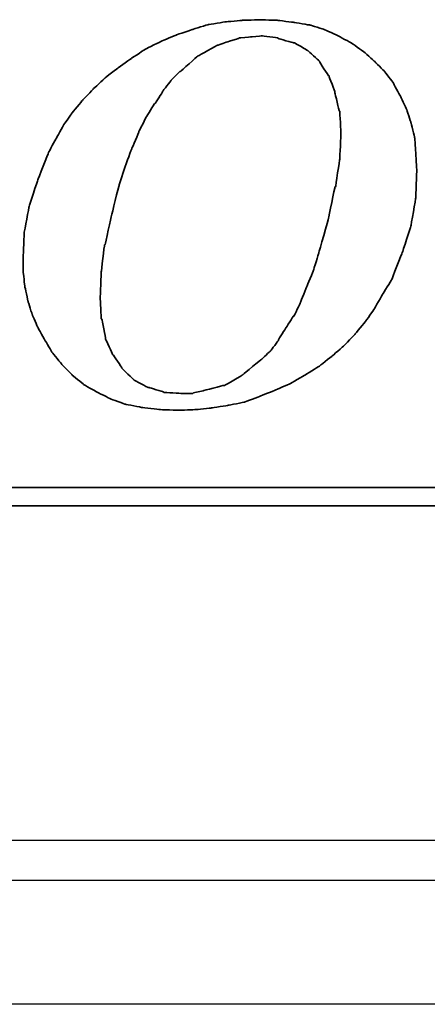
# Model space of a CAD drawing. Header units: millimetres. Extents: x 2891 to 6329, y -1599 to 860.
# Tile 43 of 256: x 3765 to 3770, y -1576 to -1563. Entities that reach past the tile are written whole.
import ezdxf
from ezdxf.lldxf.tags import DXFTag

# ---------------------------------------------------------------- set-up
doc = ezdxf.new("R2010")
doc.units = ezdxf.units.MM
doc.layers.get('0').update_dxf_attribs({"linetype": 'CONTINUOUS'})
doc.layers.add('DIM', color=4, linetype='CONTINUOUS')
doc.layers.add('layer 1', color=7, linetype='CONTINUOUS')
tags = doc.linetypes.add('DASHED', pattern=[25.72, 12.86, -12.86]).pattern_tags.tags
tags[6:7] = [DXFTag(74, 4), DXFTag(75, 0), DXFTag(340, '0'), DXFTag(46, 0.0), DXFTag(50, 0.0), DXFTag(44, 0.0), DXFTag(45, 0.0)]
tags[4:5] = [DXFTag(74, 4), DXFTag(75, 0), DXFTag(340, '0'), DXFTag(46, 0.0), DXFTag(50, 0.0), DXFTag(44, 0.0), DXFTag(45, 0.0)]

# ---------------------------------------------------------------- blocks, each defined once
blk = doc.blocks.new('TBI MOTION logo(完整正式版)')
at = {"layer": 'layer 1', "color": 22, "lineweight": 35}
for points, knots in [([(35.79625, -6.98375), (35.79625, -6.98375), (36.23125, -7.43875), (36.23125, -7.43875), (36.23125, -7.43875), (36.23125, -7.43875), (36.75625, -7.87125), (36.75625, -7.87125), (36.75625, -7.87125), (36.75625, -7.87125), (37.33125, -8.20375), (37.33125, -8.20375), (37.33125, -8.20375), (37.33125, -8.20375), (37.95625, -8.51875), (37.95625, -8.51875), (37.95625, -8.51875), (37.95625, -8.51875), (38.62625, -8.75875), (38.62625, -8.75875), (38.62625, -8.75875), (38.62625, -8.75875), (39.37125, -8.90375), (39.37125, -8.90375), (39.37125, -8.90375), (39.37125, -8.90375), (40.14125, -8.99875), (40.14125, -8.99875), (40.14125, -8.99875), (40.14125, -8.99875), (41.02625, -9.02375), (41.02625, -9.02375), (41.02625, -9.02375), (41.02625, -9.02375), (41.74625, -8.99875), (41.74625, -8.99875), (41.74625, -8.99875), (41.74625, -8.99875), (42.46625, -8.92375), (42.46625, -8.92375), (42.46625, -8.92375), (42.46625, -8.92375), (43.21125, -8.80625), (43.21125, -8.80625), (43.21125, -8.80625), (43.21125, -8.80625), (43.93125, -8.66375), (43.93125, -8.66375), (43.93125, -8.66375), (43.93125, -8.66375), (44.62625, -8.39875), (44.62625, -8.39875), (44.62625, -8.39875), (44.62625, -8.39875), (45.29625, -8.13375), (45.29625, -8.13375), (45.29625, -8.13375), (45.29625, -8.13375), (45.94625, -7.84375), (45.94625, -7.84375), (45.94625, -7.84375), (45.94625, -7.84375), (46.61625, -7.46375), (46.61625, -7.46375), (46.61625, -7.46375), (46.61625, -7.46375), (47.24125, -7.07875), (47.24125, -7.07875), (47.24125, -7.07875), (47.24125, -7.07875), (47.81625, -6.62375), (47.81625, -6.62375), (47.81625, -6.62375), (47.81625, -6.62375), (48.36875, -6.14375), (48.36875, -6.14375), (48.36875, -6.14375), (48.36875, -6.14375), (48.84625, -5.64125), (48.84625, -5.64125), (48.84625, -5.64125), (48.84625, -5.64125), (49.32625, -5.06375), (49.32625, -5.06375), (49.32625, -5.06375), (49.32625, -5.06375), (49.71125, -4.51374), (49.71125, -4.51374), (49.71125, -4.51374), (49.71125, -4.51374), (50.09625, -3.83874), (50.09625, -3.83874), (50.09625, -3.83874), (50.09625, -3.83874), (50.48125, -3.21374), (50.48125, -3.21374), (50.48125, -3.21374), (50.48125, -3.21374), (50.96125, -1.99125), (50.96125, -1.99125), (50.96125, -1.99125), (50.96125, -1.99125), (51.34375, -0.81875), (51.34375, -0.81875), (51.34375, -0.81875), (51.34375, -0.81875), (51.56125, 0.45624), (51.56125, 0.45624), (51.56125, 0.45624), (51.56125, 0.45624), (51.60625, 1.67624), (51.60625, 1.67624), (51.60625, 1.67624), (51.60625, 1.67624), (51.56125, 2.44625), (51.56125, 2.44625), (51.56125, 2.44625), (51.56125, 2.44625), (51.51125, 3.14125), (51.51125, 3.14125), (51.51125, 3.14125), (51.51125, 3.14125), (51.34375, 3.81125), (51.34375, 3.81125), (51.34375, 3.81125), (51.34375, 3.81125), (51.15125, 4.41125), (51.15125, 4.41125), (51.15125, 4.41125), (51.15125, 4.41125), (50.86125, 5.01125), (50.86125, 5.01125), (50.86125, 5.01125), (50.86125, 5.01125), (50.55125, 5.58875), (50.55125, 5.58875), (50.55125, 5.58875), (50.55125, 5.58875), (50.16625, 6.09125), (50.16625, 6.09125), (50.16625, 6.09125), (50.16625, 6.09125), (49.71125, 6.54875), (49.71125, 6.54875), (49.71125, 6.54875), (49.71125, 6.54875), (49.23125, 6.98125), (49.23125, 6.98125), (49.23125, 6.98125), (49.23125, 6.98125), (48.67875, 7.36625), (48.67875, 7.36625), (48.67875, 7.36625), (48.67875, 7.36625), (48.10375, 7.67625), (48.10375, 7.67625), (48.10375, 7.67625), (48.10375, 7.67625), (47.48125, 7.96375), (47.48125, 7.96375), (47.48125, 7.96375), (47.48125, 7.96375), (46.85625, 8.15625), (46.85625, 8.15625), (46.85625, 8.15625), (46.85625, 8.15625), (46.13625, 8.27624), (46.13625, 8.27624), (46.13625, 8.27624), (46.13625, 8.27624), (45.39125, 8.37125), (45.39125, 8.37125), (45.39125, 8.37125), (45.39125, 8.37125), (44.62625, 8.39624), (44.62625, 8.39624), (44.62625, 8.39624), (44.62625, 8.39624), (43.83625, 8.37125), (43.83625, 8.37125), (43.83625, 8.37125), (43.83625, 8.37125), (43.09125, 8.30125), (43.09125, 8.30125), (43.09125, 8.30125), (43.09125, 8.30125), (42.32125, 8.18125), (42.32125, 8.18125), (42.32125, 8.18125), (42.32125, 8.18125), (41.62875, 7.96375), (41.62875, 7.96375), (41.62875, 7.96375), (41.62875, 7.96375), (40.90625, 7.72625), (40.90625, 7.72625), (40.90625, 7.72625), (40.90625, 7.72625), (40.23624, 7.43625), (40.23624, 7.43625), (40.23624, 7.43625), (40.23624, 7.43625), (39.54124, 7.10125), (39.54124, 7.10125), (39.54124, 7.10125), (39.54124, 7.10125), (38.91625, 6.69125), (38.91625, 6.69125), (38.91625, 6.69125), (38.91625, 6.69125), (38.31625, 6.26125), (38.31625, 6.26125), (38.31625, 6.26125), (38.31625, 6.26125), (37.69125, 5.78125), (37.69125, 5.78125), (37.69125, 5.78125), (37.69125, 5.78125), (37.18625, 5.30125), (37.18625, 5.30125), (37.18625, 5.30125), (37.18625, 5.30125), (36.70625, 4.79624), (36.70625, 4.79624), (36.70625, 4.79624), (36.70625, 4.79624), (36.23125, 4.22125), (36.23125, 4.22125), (36.23125, 4.22125), (36.23125, 4.22125), (35.87124, 3.69375), (35.87124, 3.69375), (35.87124, 3.69375), (35.87124, 3.69375), (35.53125, 3.09125), (35.53125, 3.09125), (35.53125, 3.09125), (35.53125, 3.09125), (35.19875, 2.47125), (35.19875, 2.47125), (35.19875, 2.47125), (35.19875, 2.47125), (34.71625, 1.24625), (34.71625, 1.24625), (34.71625, 1.24625), (34.71625, 1.24625), (34.33125, 0.06874), (34.33125, 0.06874), (34.33125, 0.06874), (34.33125, 0.06874), (34.11625, -1.07875), (34.11625, -1.07875), (34.11625, -1.07875), (34.11625, -1.07875), (34.07125, -2.15875), (34.07125, -2.15875), (34.07125, -2.15875), (34.07125, -2.15875), (34.07125, -2.85375), (34.07125, -2.85375), (34.07125, -2.85375), (34.07125, -2.85375), (34.14125, -3.50375), (34.14125, -3.50375), (34.14125, -3.50375), (34.14125, -3.50375), (34.28625, -4.17375), (34.28625, -4.17375), (34.28625, -4.17375), (34.28625, -4.17375), (34.47625, -4.77624), (34.47625, -4.77624), (34.47625, -4.77624), (34.47625, -4.77624), (34.71625, -5.32625), (34.71625, -5.32625), (34.71625, -5.32625), (34.71625, -5.32625), (35.05375, -5.92875), (35.05375, -5.92875), (35.05375, -5.92875), (35.05375, -5.92875), (35.36375, -6.45375), (35.36375, -6.45375), (35.36375, -6.45375), (35.36375, -6.45375), (35.79625, -6.98375), (35.79625, -6.98375)], [0, 0, 0, 0, 0.01388889, 0.01388889, 0.01388889, 0.0138889, 0.02777778, 0.02777778, 0.02777778, 0.02777779, 0.04166667, 0.04166667, 0.04166667, 0.04166668, 0.05555556, 0.05555556, 0.05555556, 0.05555557, 0.06944444, 0.06944444, 0.06944444, 0.06944445, 0.08333333, 0.08333333, 0.08333333, 0.08333334, 0.09722222, 0.09722222, 0.09722222, 0.09722223, 0.11111111, 0.11111111, 0.11111111, 0.11111112, 0.125, 0.125, 0.125, 0.12500001, 0.13888889, 0.13888889, 0.13888889, 0.1388889, 0.15277778, 0.15277778, 0.15277778, 0.15277779, 0.16666667, 0.16666667, 0.16666667, 0.16666668, 0.18055556, 0.18055556, 0.18055556, 0.18055557, 0.19444444, 0.19444444, 0.19444444, 0.19444445, 0.20833333, 0.20833333, 0.20833333, 0.20833334, 0.22222222, 0.22222222, 0.22222222, 0.22222223, 0.23611111, 0.23611111, 0.23611111, 0.23611112, 0.25, 0.25, 0.25, 0.25000001, 0.26388889, 0.26388889, 0.26388889, 0.2638889, 0.27777778, 0.27777778, 0.27777778, 0.27777779, 0.29166667, 0.29166667, 0.29166667, 0.29166668, 0.30555556, 0.30555556, 0.30555556, 0.30555557, 0.31944444, 0.31944444, 0.31944444, 0.31944445, 0.33333333, 0.33333333, 0.33333333, 0.33333334, 0.34722222, 0.34722222, 0.34722222, 0.34722223, 0.36111111, 0.36111111, 0.36111111, 0.36111112, 0.375, 0.375, 0.375, 0.37500001, 0.38888889, 0.38888889, 0.38888889, 0.3888889, 0.40277778, 0.40277778, 0.40277778, 0.40277779, 0.41666667, 0.41666667, 0.41666667, 0.41666668, 0.43055556, 0.43055556, 0.43055556, 0.43055557, 0.44444444, 0.44444444, 0.44444444, 0.44444445, 0.45833333, 0.45833333, 0.45833333, 0.45833334, 0.47222222, 0.47222222, 0.47222222, 0.47222223, 0.48611111, 0.48611111, 0.48611111, 0.48611112, 0.5, 0.5, 0.5, 0.50000001, 0.51388889, 0.51388889, 0.51388889, 0.5138889, 0.52777778, 0.52777778, 0.52777778, 0.52777779, 0.54166667, 0.54166667, 0.54166667, 0.54166668, 0.55555556, 0.55555556, 0.55555556, 0.55555557, 0.56944444, 0.56944444, 0.56944444, 0.56944445, 0.58333333, 0.58333333, 0.58333333, 0.58333334, 0.59722222, 0.59722222, 0.59722222, 0.59722223, 0.61111111, 0.61111111, 0.61111111, 0.61111112, 0.625, 0.625, 0.625, 0.62500001, 0.63888889, 0.63888889, 0.63888889, 0.6388889, 0.65277778, 0.65277778, 0.65277778, 0.65277779, 0.66666667, 0.66666667, 0.66666667, 0.66666668, 0.68055556, 0.68055556, 0.68055556, 0.68055557, 0.69444444, 0.69444444, 0.69444444, 0.69444445, 0.70833333, 0.70833333, 0.70833333, 0.70833334, 0.72222222, 0.72222222, 0.72222222, 0.72222223, 0.73611111, 0.73611111, 0.73611111, 0.73611112, 0.75, 0.75, 0.75, 0.75000001, 0.76388889, 0.76388889, 0.76388889, 0.7638889, 0.77777778, 0.77777778, 0.77777778, 0.77777779, 0.79166667, 0.79166667, 0.79166667, 0.79166668, 0.80555556, 0.80555556, 0.80555556, 0.80555557, 0.81944444, 0.81944444, 0.81944444, 0.81944445, 0.83333333, 0.83333333, 0.83333333, 0.83333334, 0.84722222, 0.84722222, 0.84722222, 0.84722223, 0.86111111, 0.86111111, 0.86111111, 0.86111112, 0.875, 0.875, 0.875, 0.87500001, 0.88888889, 0.88888889, 0.88888889, 0.8888889, 0.90277778, 0.90277778, 0.90277778, 0.90277779, 0.91666667, 0.91666667, 0.91666667, 0.91666668, 0.93055556, 0.93055556, 0.93055556, 0.93055557, 0.94444444, 0.94444444, 0.94444444, 0.94444445, 0.95833333, 0.95833333, 0.95833333, 0.95833334, 0.97222222, 0.97222222, 0.97222222, 0.97222223, 0.98611111, 0.98611111, 0.98611111, 0.98611112, 1, 1, 1, 1]), ([(38.33875, 1.03124), (38.33875, 1.03124), (38.62625, 1.89625), (38.62625, 1.89625), (38.62625, 1.89625), (38.62625, 1.89625), (38.91625, 2.66375), (38.91625, 2.66375), (38.91625, 2.66375), (38.91625, 2.66375), (39.22625, 3.38125), (39.22625, 3.38125), (39.22625, 3.38125), (39.22625, 3.38125), (39.22625, 3.40624), (39.22625, 3.40624), (39.22625, 3.40624), (39.22625, 3.40624), (39.56124, 4.07624), (39.56124, 4.07624), (39.56124, 4.07624), (39.56124, 4.07624), (39.92125, 4.65125), (39.92125, 4.65125), (39.92125, 4.65125), (39.92125, 4.65125), (39.94625, 4.65125), (39.94625, 4.65125), (39.94625, 4.65125), (39.94625, 4.65125), (40.28125, 5.17875), (40.28125, 5.17875), (40.28125, 5.17875), (40.28125, 5.17875), (40.28125, 5.20375), (40.28125, 5.20375), (40.28125, 5.20375), (40.28125, 5.20375), (40.66875, 5.68625), (40.66875, 5.68625), (40.66875, 5.68625), (40.66875, 5.68625), (40.66875, 5.70625), (40.66875, 5.70625), (40.66875, 5.70625), (40.66875, 5.70625), (41.05124, 6.09125), (41.05124, 6.09125), (41.05124, 6.09125), (41.05124, 6.09125), (41.07625, 6.09125), (41.07625, 6.09125), (41.07625, 6.09125), (41.07625, 6.09125), (41.84125, 6.76625), (41.84125, 6.76625), (41.84125, 6.76625), (41.84125, 6.76625), (41.86625, 6.78625), (41.86625, 6.78625), (41.86625, 6.78625), (41.86625, 6.78625), (42.73125, 7.26624), (42.73125, 7.26624), (42.73125, 7.26624), (42.73125, 7.26624), (42.75625, 7.26624), (42.75625, 7.26624), (42.75625, 7.26624), (42.75625, 7.26624), (43.18625, 7.41125), (43.18625, 7.41125), (43.18625, 7.41125), (43.18625, 7.41125), (43.64125, 7.55625), (43.64125, 7.55625), (43.64125, 7.55625), (43.64125, 7.55625), (43.66625, 7.55625), (43.66625, 7.55625), (43.66625, 7.55625), (43.66625, 7.55625), (43.69125, 7.58124), (43.69125, 7.58124), (43.69125, 7.58124), (43.69125, 7.58124), (44.19125, 7.62625), (44.19125, 7.62625), (44.19125, 7.62625), (44.19125, 7.62625), (44.67125, 7.67625), (44.67125, 7.67625), (44.67125, 7.67625), (44.67125, 7.67625), (44.69625, 7.67625), (44.69625, 7.67625), (44.69625, 7.67625), (44.69625, 7.67625), (45.41875, 7.58124), (45.41875, 7.58124), (45.41875, 7.58124), (45.41875, 7.58124), (45.44125, 7.55625), (45.44125, 7.55625), (45.44125, 7.55625), (45.44125, 7.55625), (46.11125, 7.36625), (46.11125, 7.36625), (46.11125, 7.36625), (46.11125, 7.36625), (46.13625, 7.36625), (46.13625, 7.36625), (46.13625, 7.36625), (46.13625, 7.36625), (46.15875, 7.36625), (46.15875, 7.36625), (46.15875, 7.36625), (46.15875, 7.36625), (46.73625, 7.02624), (46.73625, 7.02624), (46.73625, 7.02624), (46.73625, 7.02624), (46.76125, 7.00624), (46.76125, 7.00624), (46.76125, 7.00624), (46.76125, 7.00624), (47.24125, 6.57124), (47.24125, 6.57124), (47.24125, 6.57124), (47.24125, 6.57124), (47.26625, 6.54875), (47.26625, 6.54875), (47.26625, 6.54875), (47.26625, 6.54875), (47.26625, 6.52375), (47.26625, 6.52375), (47.26625, 6.52375), (47.26625, 6.52375), (47.67375, 5.89875), (47.67375, 5.89875), (47.67375, 5.89875), (47.67375, 5.89875), (47.69625, 5.89875), (47.69625, 5.89875), (47.69625, 5.89875), (47.69625, 5.89875), (47.69625, 5.87625), (47.69625, 5.87625), (47.69625, 5.87625), (47.69625, 5.87625), (47.96125, 5.15625), (47.96125, 5.15625), (47.96125, 5.15625), (47.96125, 5.15625), (47.96125, 5.13125), (47.96125, 5.13125), (47.96125, 5.13125), (47.96125, 5.13125), (48.15125, 4.31875), (48.15125, 4.31875), (48.15125, 4.31875), (48.15125, 4.31875), (48.17625, 4.31875), (48.17625, 4.31875), (48.17625, 4.31875), (48.17625, 4.31875), (48.17625, 4.29125), (48.17625, 4.29125), (48.17625, 4.29125), (48.17625, 4.29125), (48.22625, 3.33125), (48.22625, 3.33125), (48.22625, 3.33125), (48.22625, 3.33125), (48.22625, 3.30875), (48.22625, 3.30875), (48.22625, 3.30875), (48.22625, 3.30875), (48.17625, 2.20624), (48.17625, 2.20624), (48.17625, 2.20624), (48.17625, 2.20624), (48.17625, 2.18124), (48.17625, 2.18124), (48.17625, 2.18124), (48.17625, 2.18124), (47.98375, 0.93624), (47.98375, 0.93624), (47.98375, 0.93624), (47.98375, 0.93624), (47.96125, 0.93624), (47.96125, 0.93624), (47.96125, 0.93624), (47.96125, 0.93624), (47.67375, -0.45874), (47.67375, -0.45874), (47.67375, -0.45874), (47.67375, -0.45874), (47.24125, -1.99125), (47.24125, -1.99125), (47.24125, -1.99125), (47.24125, -1.99125), (47.24125, -2.01874), (47.24125, -2.01874), (47.24125, -2.01874), (47.24125, -2.01874), (47.00125, -2.78375), (47.00125, -2.78375), (47.00125, -2.78375), (47.00125, -2.78375), (46.71125, -3.50375), (46.71125, -3.50375), (46.71125, -3.50375), (46.71125, -3.50375), (46.42625, -4.19875), (46.42625, -4.19875), (46.42625, -4.19875), (46.42625, -4.19875), (46.42625, -4.22375), (46.42625, -4.22375), (46.42625, -4.22375), (46.42625, -4.22375), (46.13625, -4.82374), (46.13625, -4.82374), (46.13625, -4.82374), (46.13625, -4.82374), (46.11125, -4.82374), (46.11125, -4.82374), (46.11125, -4.82374), (46.11125, -4.82374), (45.77625, -5.35125), (45.77625, -5.35125), (45.77625, -5.35125), (45.77625, -5.35125), (45.44125, -5.87875), (45.44125, -5.87875), (45.44125, -5.87875), (45.44125, -5.87875), (45.44125, -5.90375), (45.44125, -5.90375), (45.44125, -5.90375), (45.44125, -5.90375), (45.10625, -6.35875), (45.10625, -6.35875), (45.10625, -6.35875), (45.10625, -6.35875), (45.08125, -6.38375), (45.08125, -6.38375), (45.08125, -6.38375), (45.08125, -6.38375), (44.69625, -6.74375), (44.69625, -6.74375), (44.69625, -6.74375), (44.69625, -6.74375), (43.88375, -7.41625), (43.88375, -7.41625), (43.88375, -7.41625), (43.88375, -7.41625), (43.85625, -7.43875), (43.85625, -7.43875), (43.85625, -7.43875), (43.85625, -7.43875), (43.04125, -7.91875), (43.04125, -7.91875), (43.04125, -7.91875), (43.04125, -7.91875), (43.01625, -7.91875), (43.01625, -7.91875), (43.01625, -7.91875), (43.01625, -7.91875), (42.99625, -7.91875), (42.99625, -7.91875), (42.99625, -7.91875), (42.99625, -7.91875), (42.08125, -8.15875), (42.08125, -8.15875), (42.08125, -8.15875), (42.08125, -8.15875), (41.65125, -8.25625), (41.65125, -8.25625), (41.65125, -8.25625), (41.65125, -8.25625), (41.62875, -8.27875), (41.62875, -8.27875), (41.62875, -8.27875), (41.62875, -8.27875), (41.60125, -8.27875), (41.60125, -8.27875), (41.60125, -8.27875), (41.60125, -8.27875), (41.12125, -8.27875), (41.12125, -8.27875), (41.12125, -8.27875), (41.12125, -8.27875), (40.35624, -8.23125), (40.35624, -8.23125), (40.35624, -8.23125), (40.35624, -8.23125), (40.33125, -8.23125), (40.33125, -8.23125), (40.33125, -8.23125), (40.33125, -8.23125), (40.30625, -8.20375), (40.30625, -8.20375), (40.30625, -8.20375), (40.30625, -8.20375), (39.68375, -8.01375), (39.68375, -8.01375), (39.68375, -8.01375), (39.68375, -8.01375), (39.66124, -8.01375), (39.66124, -8.01375), (39.66124, -8.01375), (39.66124, -8.01375), (39.63625, -8.01375), (39.63625, -8.01375), (39.63625, -8.01375), (39.63625, -8.01375), (39.01125, -7.67875), (39.01125, -7.67875), (39.01125, -7.67875), (39.01125, -7.67875), (38.98875, -7.65375), (38.98875, -7.65375), (38.98875, -7.65375), (38.98875, -7.65375), (38.48625, -7.17375), (38.48625, -7.17375), (38.48625, -7.17375), (38.48625, -7.17375), (38.45875, -7.14875), (38.45875, -7.14875), (38.45875, -7.14875), (38.45875, -7.14875), (38.45875, -7.12875), (38.45875, -7.12875), (38.45875, -7.12875), (38.45875, -7.12875), (38.07625, -6.54875), (38.07625, -6.54875), (38.07625, -6.54875), (38.07625, -6.54875), (38.05125, -6.54875), (38.05125, -6.54875), (38.05125, -6.54875), (38.05125, -6.54875), (38.05125, -6.52875), (38.05125, -6.52875), (38.05125, -6.52875), (38.05125, -6.52875), (37.74125, -5.85375), (37.74125, -5.85375), (37.74125, -5.85375), (37.74125, -5.85375), (37.74125, -5.82875), (37.74125, -5.82875), (37.74125, -5.82875), (37.74125, -5.82875), (37.57375, -4.96875), (37.57375, -4.96875), (37.57375, -4.96875), (37.57375, -4.96875), (37.54625, -4.94375), (37.54625, -4.94375), (37.54625, -4.94375), (37.54625, -4.94375), (37.50125, -4.03375), (37.50125, -4.03375), (37.50125, -4.03375), (37.50125, -4.03375), (37.50125, -4.00875), (37.50125, -4.00875), (37.50125, -4.00875), (37.50125, -4.00875), (37.54625, -2.85375), (37.54625, -2.85375), (37.54625, -2.85375), (37.54625, -2.85375), (37.69125, -1.65875), (37.69125, -1.65875), (37.69125, -1.65875), (37.69125, -1.65875), (37.71624, -1.63375), (37.71624, -1.63375), (37.71624, -1.63375), (37.71624, -1.63375), (38.00375, -0.33875), (38.00375, -0.33875), (38.00375, -0.33875), (38.00375, -0.33875), (38.33875, 1.00624), (38.33875, 1.00624), (38.33875, 1.00624), (38.33875, 1.00624), (38.33875, 1.03124), (38.33875, 1.03124)], [0, 0, 0, 0, 0.01010101, 0.01010101, 0.01010101, 0.01010102, 0.02020202, 0.02020202, 0.02020202, 0.02020203, 0.03030303, 0.03030303, 0.03030303, 0.03030304, 0.04040404, 0.04040404, 0.04040404, 0.04040405, 0.05050505, 0.05050505, 0.05050505, 0.05050506, 0.06060606, 0.06060606, 0.06060606, 0.06060607, 0.07070707, 0.07070707, 0.07070707, 0.07070708, 0.08080808, 0.08080808, 0.08080808, 0.08080809, 0.09090909, 0.09090909, 0.09090909, 0.0909091, 0.1010101, 0.1010101, 0.1010101, 0.10101011, 0.11111111, 0.11111111, 0.11111111, 0.11111112, 0.12121212, 0.12121212, 0.12121212, 0.12121213, 0.13131313, 0.13131313, 0.13131313, 0.13131314, 0.14141414, 0.14141414, 0.14141414, 0.14141415, 0.15151515, 0.15151515, 0.15151515, 0.15151516, 0.16161616, 0.16161616, 0.16161616, 0.16161617, 0.17171717, 0.17171717, 0.17171717, 0.17171718, 0.18181818, 0.18181818, 0.18181818, 0.18181819, 0.19191919, 0.19191919, 0.19191919, 0.1919192, 0.2020202, 0.2020202, 0.2020202, 0.20202021, 0.21212121, 0.21212121, 0.21212121, 0.21212122, 0.22222222, 0.22222222, 0.22222222, 0.22222223, 0.23232323, 0.23232323, 0.23232323, 0.23232324, 0.24242424, 0.24242424, 0.24242424, 0.24242425, 0.25252525, 0.25252525, 0.25252525, 0.25252526, 0.26262626, 0.26262626, 0.26262626, 0.26262627, 0.27272727, 0.27272727, 0.27272727, 0.27272728, 0.28282828, 0.28282828, 0.28282828, 0.28282829, 0.29292929, 0.29292929, 0.29292929, 0.2929293, 0.3030303, 0.3030303, 0.3030303, 0.30303031, 0.31313131, 0.31313131, 0.31313131, 0.31313132, 0.32323232, 0.32323232, 0.32323232, 0.32323233, 0.33333333, 0.33333333, 0.33333333, 0.33333334, 0.34343434, 0.34343434, 0.34343434, 0.34343435, 0.35353535, 0.35353535, 0.35353535, 0.35353536, 0.36363636, 0.36363636, 0.36363636, 0.36363637, 0.37373737, 0.37373737, 0.37373737, 0.37373738, 0.38383838, 0.38383838, 0.38383838, 0.38383839, 0.39393939, 0.39393939, 0.39393939, 0.3939394, 0.4040404, 0.4040404, 0.4040404, 0.40404041, 0.41414141, 0.41414141, 0.41414141, 0.41414142, 0.42424242, 0.42424242, 0.42424242, 0.42424243, 0.43434343, 0.43434343, 0.43434343, 0.43434344, 0.44444444, 0.44444444, 0.44444444, 0.44444445, 0.45454545, 0.45454545, 0.45454545, 0.45454546, 0.46464646, 0.46464646, 0.46464646, 0.46464647, 0.47474747, 0.47474747, 0.47474747, 0.47474748, 0.48484848, 0.48484848, 0.48484848, 0.48484849, 0.49494949, 0.49494949, 0.49494949, 0.4949495, 0.50505051, 0.50505051, 0.50505051, 0.50505052, 0.51515152, 0.51515152, 0.51515152, 0.51515153, 0.52525253, 0.52525253, 0.52525253, 0.52525254, 0.53535354, 0.53535354, 0.53535354, 0.53535355, 0.54545455, 0.54545455, 0.54545455, 0.54545456, 0.55555556, 0.55555556, 0.55555556, 0.55555557, 0.56565657, 0.56565657, 0.56565657, 0.56565658, 0.57575758, 0.57575758, 0.57575758, 0.57575759, 0.58585859, 0.58585859, 0.58585859, 0.5858586, 0.5959596, 0.5959596, 0.5959596, 0.59595961, 0.60606061, 0.60606061, 0.60606061, 0.60606062, 0.61616162, 0.61616162, 0.61616162, 0.61616163, 0.62626263, 0.62626263, 0.62626263, 0.62626264, 0.63636364, 0.63636364, 0.63636364, 0.63636365, 0.64646465, 0.64646465, 0.64646465, 0.64646466, 0.65656566, 0.65656566, 0.65656566, 0.65656567, 0.66666667, 0.66666667, 0.66666667, 0.66666668, 0.67676768, 0.67676768, 0.67676768, 0.67676769, 0.68686869, 0.68686869, 0.68686869, 0.6868687, 0.6969697, 0.6969697, 0.6969697, 0.69696971, 0.70707071, 0.70707071, 0.70707071, 0.70707072, 0.71717172, 0.71717172, 0.71717172, 0.71717173, 0.72727273, 0.72727273, 0.72727273, 0.72727274, 0.73737374, 0.73737374, 0.73737374, 0.73737375, 0.74747475, 0.74747475, 0.74747475, 0.74747476, 0.75757576, 0.75757576, 0.75757576, 0.75757577, 0.76767677, 0.76767677, 0.76767677, 0.76767678, 0.77777778, 0.77777778, 0.77777778, 0.77777779, 0.78787879, 0.78787879, 0.78787879, 0.7878788, 0.7979798, 0.7979798, 0.7979798, 0.79797981, 0.80808081, 0.80808081, 0.80808081, 0.80808082, 0.81818182, 0.81818182, 0.81818182, 0.81818183, 0.82828283, 0.82828283, 0.82828283, 0.82828284, 0.83838384, 0.83838384, 0.83838384, 0.83838385, 0.84848485, 0.84848485, 0.84848485, 0.84848486, 0.85858586, 0.85858586, 0.85858586, 0.85858587, 0.86868687, 0.86868687, 0.86868687, 0.86868688, 0.87878788, 0.87878788, 0.87878788, 0.87878789, 0.88888889, 0.88888889, 0.88888889, 0.8888889, 0.8989899, 0.8989899, 0.8989899, 0.89898991, 0.90909091, 0.90909091, 0.90909091, 0.90909092, 0.91919192, 0.91919192, 0.91919192, 0.91919193, 0.92929293, 0.92929293, 0.92929293, 0.92929294, 0.93939394, 0.93939394, 0.93939394, 0.93939395, 0.94949495, 0.94949495, 0.94949495, 0.94949496, 0.95959596, 0.95959596, 0.95959596, 0.95959597, 0.96969697, 0.96969697, 0.96969697, 0.96969698, 0.97979798, 0.97979798, 0.97979798, 0.97979799, 0.98989899, 0.98989899, 0.98989899, 0.989899, 1, 1, 1, 1]), ([(75.90875, -9.47875), (75.90875, -9.47875), (75.90875, -12.28625), (75.90875, -12.28625), (75.90875, -12.28625), (75.90875, -12.28625), (75.90875, -12.47875), (75.90875, -12.47875), (75.90875, -12.47875), (75.90875, -12.47875), (75.71625, -12.47875), (75.71625, -12.47875), (75.71625, -12.47875), (75.71625, -12.47875), (-88.32875, -12.47875), (-88.32875, -12.47875), (-88.32875, -12.47875), (-88.32875, -12.47875), (-88.32875, -13.29375), (-88.32875, -13.29375), (-88.32875, -13.29375), (-88.32875, -13.29375), (82.89125, -13.29375), (82.89125, -13.29375), (82.89125, -13.29375), (82.89125, -13.29375), (75.90875, -9.47875), (75.90875, -9.47875)], [0, 0, 0, 0, 0.14285714, 0.14285714, 0.14285714, 0.14285715, 0.28571429, 0.28571429, 0.28571429, 0.2857143, 0.42857143, 0.42857143, 0.42857143, 0.42857144, 0.57142857, 0.57142857, 0.57142857, 0.57142858, 0.71428571, 0.71428571, 0.71428571, 0.71428572, 0.85714286, 0.85714286, 0.85714286, 0.85714287, 1, 1, 1, 1])]:
    blk.add_open_spline(points, degree=3, knots=knots, dxfattribs=at)

msp = doc.modelspace()

# ---------------------------------------------------------------- linework, layer by layer
at = {"linetype": 'Continuous'}
msp.add_line((3897.778, -1573.619), (3639.29, -1573.62), dxfattribs=at)
at = {"linetype": 'DASHED'}
msp.add_line((3897.284, -1575.669), (3639.29, -1575.669), dxfattribs=at)
at = {"linetype": 'Continuous'}
msp.add_open_spline([(3897.658, -1574.119), (3639.29, -1574.12)], degree=1, dxfattribs=at)

# ---------------------------------------------------------------- block references
at = {"layer": 'DIM', "color": 7, "xscale": 0.2802190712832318, "yscale": 0.2802190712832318, "zscale": 0.2802190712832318}
msp.add_blockref('TBI MOTION logo(完整正式版)', (3755.532, -1565.713), dxfattribs=at)

doc.saveas('drawing.dxf')
